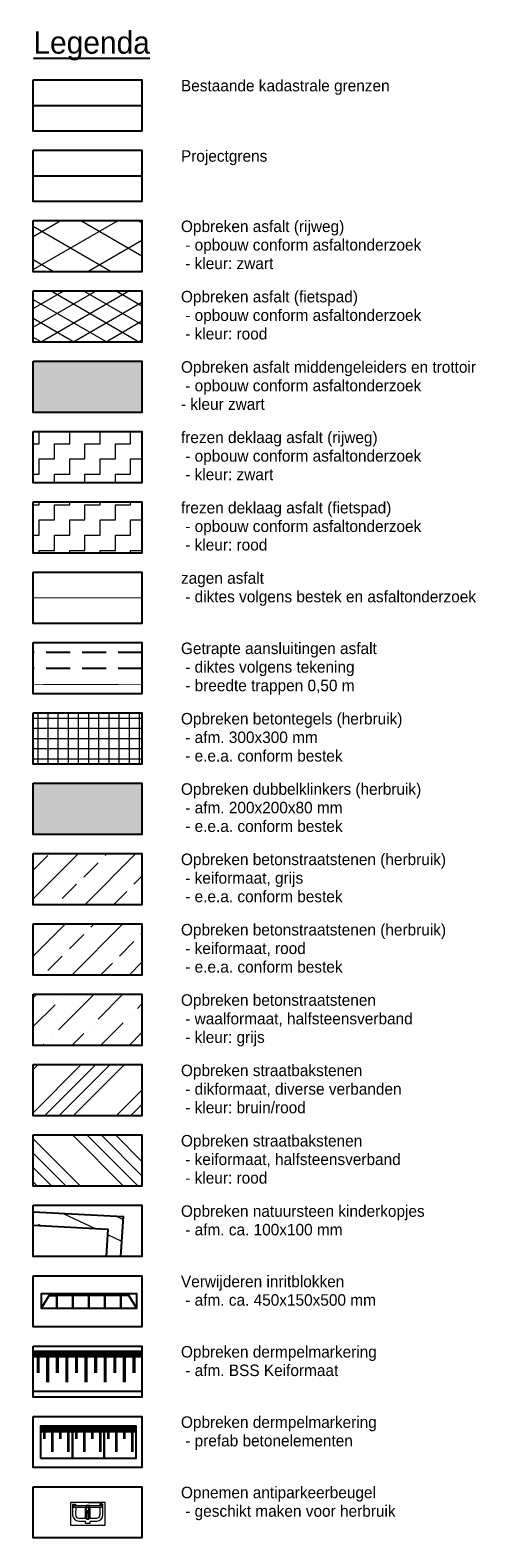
# Model space of a CAD drawing. Header units: metres. Extents: x 136326 to 137932, y 453212 to 454725.
# Tile 92 of 92: x 137918 to 137932, y 454678 to 454725. Entities that reach past the tile are written whole.
import ezdxf
from ezdxf.enums import TextEntityAlignment as Align

# ---------------------------------------------------------------- set-up
doc = ezdxf.new("R2010")
doc.units = ezdxf.units.M
doc.linetypes.add('CENTER__G5', pattern=[2.4, 1.5, -0.3, 0.3, -0.3])
doc.linetypes.add('HIDDEN__G5', pattern=[1.125, 0.75, -0.375])
for name, color, linetype in [('-DR-alg-legenda @ 0.2', 2, 'Continuous'), ('-DR-alg-perceelsgrens', 211, 'Continuous'), ('-DR-alg-projectgrens 1-200', 3, 'PROJECTGRENS_1-200'), ('-DR-alg-txt-Legenda @ 0.2', 2, 'Continuous'), ('-DR-nw-vh-scheiding verhardingen', 1, 'Continuous'), ('-DR-v-vh-asfalt frezen aansluiting', 1, 'HIDDEN__G5'), ('-DR-v-vh-asfalt zagen', 10, 'CENTER__G5'), ('-DR-v-vh-band inritband 450x150x500mm', 2, 'Continuous'), ('-DR-v-vh-prefabelementen drempelmarkering', 5, 'Continuous')]:
    doc.layers.add(name, color=color, linetype=linetype)
for name, color, linetype, lineweight in [('-DR-bs-inr-parkeerbeugel', 253, 'Continuous', 9), ('-DR-nw-mk-taludmarkering', 252, 'Continuous', 0), ('-DR-v-vh-arc-asfalt frezen-rood', 11, 'Continuous', 9), ('-DR-v-vh-arc-asfalt opbreken', 252, 'Continuous', 9), ('-DR-v-vh-arc-asfalt opbreken middengeleiders', 252, 'Continuous', 9), ('-DR-v-vh-arc-asfalt-teervrij', 252, 'Continuous', 9), ('-DR-v-vh-arc-bss grijs keiformaat', 252, 'Continuous', 9), ('-DR-v-vh-arc-bss grijs waalformaat', 252, 'Continuous', 9), ('-DR-v-vh-arc-bss rood', 23, 'Continuous', 9), ('-DR-v-vh-arc-dubbelklinkers', 254, 'Continuous', 9), ('-DR-v-vh-arc-kinderkopjes 100x100 mm', 252, 'Continuous', 9), ('-DR-v-vh-arc-sbs df bruinrood', 252, 'Continuous', 9), ('-DR-v-vh-arc-sbs kf rood', 13, 'Continuous', 9), ('-DR-v-vh-arc-tegels', 252, 'Continuous', 9)]:
    doc.layers.add(name, color=color, linetype=linetype, lineweight=lineweight)
doc.layers.add('-DR-v-vh-arc-asfalt fietspad', color=7, linetype='Continuous', lineweight=9, true_color=0xdfbfc7)
doc.styles.add('Drong', font='txt', dxfattribs={"height": 1.8})
doc.styles.add('eurostile', font='txt')
doc.linetypes.add('PROJECTGRENS_1-200', pattern='A,0.32,-0.13,[133,ltypeshp.shx,S=0.13,R=0,X=-0.13,Y=0],-0.13,1.27', length=1.85)
pattern_1 = [(360, (0.43244, -2.20176), (0.47625, 0.47625), [0.47625, -0.47625]), (90, (0.9087, -2.20176), (-0.47625, 0.47625), [0.47625, -0.47625])]
pattern_2 = [(45, (137186.7469, 454718.8803), (-0.8980256, 0.8980256), []), (45, (137187.6449, 454718.8803), (-0.8980256, 0.8980256), [0.635, -0.3175])]

# ---------------------------------------------------------------- blocks, each defined once
blk = doc.blocks.new('Legenda - koptekst')
at = {"style": 'Drong'}
blk.add_text('%%ULegenda', height=3.5, dxfattribs=at).set_placement((0, 2.9))
blk = doc.blocks.new('Legenda')
blk.add_lwpolyline([(0, -3), (17, -3), (17, -11), (0, -11)], close=True)
at = {"style": 'eurostile'}
for tag, p in [('OMSCHRIJVING1', (23.1, -3)), ('OMSCHRIJVING2', (23.1, -5.9)), ('OMSCHRIJVING3', (23.1, -8.8))]:
    blk.add_attdef(tag, text='', height=1.8, dxfattribs=at).set_placement(p, align=Align.TOP_LEFT)
blk = doc.blocks.new('*U96')
for points in [[(1.01, 2.825), (0.578, 2.979), (0.409, 2.509), (0.841, 2.354)], [(0.841, 2.354), (0.409, 2.509), (0.241, 2.038), (0.673, 1.883)], [(0.456, 2.492), (0.288, 2.021)], [(1.01, 2.825), (0.541, 2.727), (0.456, 2.492)], [(0.673, 1.883), (0.241, 2.038), (0.073, 1.567), (0.505, 1.413)], [(0.288, 2.021), (0.12, 1.55)], [(0.505, 1.413), (0.073, 1.567), (-0.095, 1.096), (0.337, 0.942)], [(0.12, 1.55), (-0.048, 1.079)], [(0.337, 0.942), (-0.095, 1.096), (-0.264, 0.625), (0.168, 0.471)], [(-0.048, 1.079), (-0.217, 0.608)], [(0.168, 0.471), (-0.264, 0.625), (-0.432, 0.154), (0, 0)], [(0, 0), (-0.301, 0.373), (-0.217, 0.608)]]:
    blk.add_lwpolyline(points)
blk = doc.blocks.new('*U99')
at = {"ltscale": 4}
for p, q in [((0, 0), (-0.669, -0.239)), ((0.363, -1.017), (0, 0)), ((-0.669, -0.239), (-0.305, -1.256)), ((-0.463, -0.442), (-0.394, -0.635)), ((-0.374, -0.41), (-0.302, -0.61)), ((-0.03, -0.08), (-0.345, -0.192)), ((-0.089, -0.202), (-0.313, -0.282)), ((-0.108, -0.13), (-0.063, -0.114)), ((-0.108, -0.13), (-0.107, -0.133)), ((-0.062, -0.117), (-0.107, -0.133)), ((-0.107, -0.133), (-0.104, -0.139)), ((-0.105, -0.157), (0.025, -0.522)), ((-0.096, -0.119), (-0.101, -0.121)), ((-0.101, -0.121), (-0.099, -0.127)), ((-0.098, -0.13), (-0.098, -0.131)), ((-0.09, -0.117), (-0.096, -0.119)), ((-0.092, -0.129), (-0.093, -0.129)), ((-0.088, -0.123), (-0.09, -0.117)), ((-0.086, -0.127), (-0.087, -0.126)), ((0.06, -0.494), (-0.065, -0.143)), ((-0.063, -0.114), (-0.046, -0.108)), ((-0.063, -0.114), (-0.062, -0.117)), ((-0.062, -0.117), (-0.045, -0.111)), ((-0.047, -0.158), (-0.058, -0.162)), ((-0.057, -0.165), (-0.046, -0.161)), ((0.002, -0.169), (-0.049, -0.187)), ((-0.031, -0.152), (-0.047, -0.158)), ((-0.047, -0.158), (-0.046, -0.161)), ((-0.046, -0.108), (-0.045, -0.111)), ((-0.046, -0.161), (-0.03, -0.155)), ((-0.045, -0.111), (-0.031, -0.152)), ((-0.031, -0.152), (-0.03, -0.155)), ((-0.03, -0.08), (0.002, -0.169)), ((0.182, -0.509), (0.037, -0.104)), ((-0.46, -0.658), (-0.394, -0.635)), ((-0.46, -0.658), (-0.41, -0.8)), ((-0.41, -0.8), (-0.344, -0.776)), ((-0.344, -0.776), (-0.275, -0.969)), ((-0.149, -0.592), (-0.322, -0.654)), ((-0.322, -0.654), (-0.3, -0.715)), ((-0.321, -0.65), (-0.148, -0.589)), ((-0.302, -0.61), (0.016, -0.496)), ((-0.3, -0.715), (-0.127, -0.653)), ((-0.124, -0.655), (-0.297, -0.717)), ((0.061, -0.623), (-0.257, -0.737)), ((-0.257, -0.737), (-0.185, -0.937)), ((-0.215, -0.608), (-0.212, -0.607)), ((-0.215, -0.608), (-0.214, -0.611)), ((-0.214, -0.611), (-0.211, -0.61)), ((-0.212, -0.607), (0.02, -0.524)), ((-0.212, -0.607), (-0.211, -0.61)), ((-0.211, -0.61), (0.021, -0.527)), ((-0.189, -0.68), (-0.186, -0.679)), ((-0.189, -0.68), (-0.188, -0.683)), ((-0.188, -0.683), (-0.185, -0.682)), ((-0.186, -0.679), (0.046, -0.596)), ((-0.186, -0.601), (-0.185, -0.602)), ((-0.186, -0.679), (-0.185, -0.682)), ((-0.185, -0.682), (0.047, -0.599)), ((-0.161, -0.592), (-0.151, -0.588)), ((-0.161, -0.592), (-0.16, -0.593)), ((-0.161, -0.592), (-0.161, -0.593)), ((-0.161, -0.669), (-0.161, -0.67)), ((-0.143, -0.575), (-0.154, -0.579)), ((-0.154, -0.579), (-0.152, -0.585)), ((-0.151, -0.588), (-0.15, -0.589)), ((-0.149, -0.592), (-0.127, -0.653)), ((-0.148, -0.589), (-0.134, -0.584)), ((-0.147, -0.592), (-0.125, -0.584)), ((-0.133, -0.586), (-0.147, -0.591)), ((-0.147, -0.591), (-0.125, -0.653)), ((-0.14, -0.581), (-0.143, -0.575)), ((-0.139, -0.584), (-0.076, -0.561)), ((-0.139, -0.585), (-0.139, -0.584)), ((-0.138, -0.588), (-0.138, -0.588)), ((-0.137, -0.66), (-0.136, -0.661)), ((-0.136, -0.661), (-0.126, -0.658)), ((-0.136, -0.66), (-0.136, -0.661)), ((-0.134, -0.584), (-0.128, -0.582)), ((-0.134, -0.584), (-0.133, -0.586)), ((-0.133, -0.586), (-0.127, -0.584)), ((-0.127, -0.584), (-0.128, -0.582)), ((-0.126, -0.656), (-0.126, -0.658)), ((-0.125, -0.584), (-0.103, -0.645)), ((-0.124, -0.584), (-0.125, -0.584)), ((-0.125, -0.652), (-0.103, -0.645)), ((-0.125, -0.653), (-0.111, -0.648)), ((-0.125, -0.661), (-0.123, -0.667)), ((-0.103, -0.644), (-0.124, -0.584)), ((-0.124, -0.655), (-0.11, -0.651)), ((-0.111, -0.663), (-0.123, -0.667)), ((-0.122, -0.589), (-0.079, -0.573)), ((-0.076, -0.584), (-0.122, -0.591)), ((-0.12, -0.595), (-0.074, -0.588)), ((-0.116, -0.649), (-0.116, -0.649)), ((-0.115, -0.654), (-0.051, -0.631)), ((-0.115, -0.654), (-0.115, -0.652)), ((-0.111, -0.663), (-0.114, -0.657)), ((-0.105, -0.646), (-0.111, -0.648)), ((-0.111, -0.648), (-0.11, -0.651)), ((-0.11, -0.651), (-0.104, -0.648)), ((-0.066, -0.609), (-0.107, -0.633)), ((-0.105, -0.637), (-0.065, -0.614)), ((-0.104, -0.648), (-0.105, -0.646)), ((-0.104, -0.639), (-0.06, -0.624)), ((-0.103, -0.645), (-0.103, -0.644)), ((-0.079, -0.573), (-0.075, -0.583)), ((-0.051, -0.631), (-0.076, -0.561)), ((-0.075, -0.572), (-0.057, -0.622)), ((-0.074, -0.588), (-0.066, -0.609)), ((-0.064, -0.614), (-0.06, -0.624)), ((0.167, -0.917), (-0.058, -0.998)), ((0.02, -0.524), (0.064, -0.508)), ((0.021, -0.527), (0.02, -0.524)), ((0.021, -0.527), (0.046, -0.596)), ((0.046, -0.497), (0.04, -0.5)), ((0.044, -0.511), (0.05, -0.509)), ((0.054, -0.495), (0.046, -0.497)), ((0.047, -0.599), (0.046, -0.596)), ((0.047, -0.599), (0.091, -0.583)), ((0.05, -0.509), (0.058, -0.506)), ((0.052, -0.597), (0.183, -0.963)), ((0.069, -0.515), (0.09, -0.575)), ((0.08, -0.592), (0.073, -0.594)), ((0.077, -0.605), (0.084, -0.603)), ((0.102, -0.571), (0.08, -0.511)), ((0.088, -0.589), (0.08, -0.592)), ((0.084, -0.603), (0.092, -0.6)), ((0.223, -0.948), (0.097, -0.597)), ((0.182, -0.509), (0.326, -0.913)), ((0.258, -0.885), (0.207, -0.903)), ((0.215, -0.926), (0.225, -0.922)), ((0.226, -0.925), (0.216, -0.928)), ((0.225, -0.922), (0.242, -0.916)), ((0.226, -0.925), (0.225, -0.922)), ((0.243, -0.919), (0.226, -0.925)), ((0.243, -0.919), (0.242, -0.916)), ((0.258, -0.96), (0.243, -0.919)), ((0.29, -0.974), (0.258, -0.885)), ((-0.305, -1.256), (0.363, -1.017)), ((-0.026, -1.087), (0.29, -0.974)), ((0.197, -0.982), (0.195, -0.976)), ((0.241, -0.966), (0.197, -0.982)), ((0.198, -0.985), (0.197, -0.982)), ((0.198, -0.985), (0.242, -0.969)), ((0.205, -0.979), (0.205, -0.977)), ((0.209, -0.988), (0.206, -0.982)), ((0.214, -0.986), (0.209, -0.988)), ((0.211, -0.976), (0.21, -0.976)), ((0.22, -0.984), (0.214, -0.986)), ((0.216, -0.973), (0.217, -0.975)), ((0.218, -0.978), (0.22, -0.984)), ((0.241, -0.966), (0.258, -0.96)), ((0.242, -0.969), (0.241, -0.966)), ((0.242, -0.969), (0.259, -0.963)), ((0.259, -0.963), (0.258, -0.96))]:
    blk.add_line(p, q, dxfattribs=at)
at = {"ltscale": 4, "flags": 128}
for points in [[(-0.093, -0.129), (-0.093, -0.129), (-0.095, -0.13), (-0.097, -0.131), (-0.1, -0.133), (-0.102, -0.135), (-0.103, -0.137), (-0.105, -0.14), (-0.106, -0.142), (-0.106, -0.145), (-0.107, -0.148), (-0.107, -0.15), (-0.106, -0.153), (-0.105, -0.157)], [(-0.093, -0.129), (-0.093, -0.129), (-0.09, -0.128), (-0.087, -0.127), (-0.084, -0.127), (-0.082, -0.128), (-0.079, -0.128), (-0.076, -0.129), (-0.074, -0.131), (-0.072, -0.132), (-0.07, -0.134), (-0.068, -0.137), (-0.067, -0.139), (-0.065, -0.143)], [(-0.085, -0.127), (-0.086, -0.127), (-0.087, -0.127), (-0.089, -0.128), (-0.091, -0.128), (-0.092, -0.129)], [(-0.086, -0.127), (-0.086, -0.127), (-0.085, -0.127)], [(-0.322, -0.654), (-0.322, -0.653), (-0.322, -0.653), (-0.322, -0.652), (-0.322, -0.652), (-0.322, -0.651), (-0.321, -0.651), (-0.321, -0.651), (-0.321, -0.65)], [(-0.297, -0.717), (-0.297, -0.717), (-0.298, -0.717), (-0.298, -0.717), (-0.299, -0.717), (-0.299, -0.717), (-0.299, -0.716), (-0.3, -0.716), (-0.3, -0.715)], [(-0.159, -0.593), (-0.159, -0.593), (-0.161, -0.592)], [(-0.148, -0.589), (-0.148, -0.589), (-0.148, -0.589), (-0.149, -0.589), (-0.149, -0.59), (-0.149, -0.59), (-0.149, -0.591), (-0.149, -0.592), (-0.149, -0.592)], [(-0.136, -0.661), (-0.135, -0.66), (-0.135, -0.659)], [(-0.127, -0.653), (-0.127, -0.654), (-0.126, -0.654), (-0.126, -0.655), (-0.126, -0.655), (-0.125, -0.655), (-0.125, -0.655), (-0.124, -0.655), (-0.124, -0.655)], [(-0.078, -0.57), (-0.078, -0.571), (-0.078, -0.572), (-0.079, -0.573)], [(-0.076, -0.561), (-0.077, -0.563), (-0.078, -0.565), (-0.078, -0.567), (-0.078, -0.568), (-0.078, -0.57)], [(-0.075, -0.572), (-0.076, -0.57), (-0.076, -0.568), (-0.076, -0.566), (-0.076, -0.564), (-0.076, -0.561)], [(-0.075, -0.583), (-0.075, -0.583), (-0.075, -0.583), (-0.075, -0.583), (-0.076, -0.584), (-0.076, -0.584)], [(-0.065, -0.614), (-0.065, -0.614), (-0.065, -0.614), (-0.065, -0.613), (-0.064, -0.613), (-0.064, -0.614), (-0.064, -0.614)], [(-0.06, -0.624), (-0.06, -0.624), (-0.059, -0.625), (-0.058, -0.626)], [(-0.058, -0.626), (-0.057, -0.627), (-0.056, -0.628), (-0.055, -0.629), (-0.053, -0.63), (-0.051, -0.631)], [(-0.051, -0.631), (-0.053, -0.629), (-0.054, -0.627), (-0.056, -0.626), (-0.057, -0.624), (-0.057, -0.622)], [(0.044, -0.511), (0.043, -0.511), (0.042, -0.511), (0.04, -0.511), (0.039, -0.511), (0.038, -0.51), (0.037, -0.508), (0.036, -0.507), (0.036, -0.506), (0.036, -0.504), (0.036, -0.503), (0.037, -0.501), (0.038, -0.5), (0.04, -0.5), (0.04, -0.5)], [(0.08, -0.511), (0.08, -0.509), (0.078, -0.507), (0.077, -0.505), (0.075, -0.502), (0.074, -0.5), (0.072, -0.498), (0.07, -0.497), (0.067, -0.496), (0.065, -0.495), (0.063, -0.494), (0.06, -0.494), (0.058, -0.494), (0.056, -0.494), (0.054, -0.495)], [(0.058, -0.506), (0.059, -0.506), (0.059, -0.506), (0.06, -0.506), (0.061, -0.506), (0.062, -0.507), (0.064, -0.507), (0.065, -0.508), (0.066, -0.51), (0.067, -0.511), (0.068, -0.513), (0.069, -0.514), (0.069, -0.515)], [(0.09, -0.575), (0.091, -0.576), (0.091, -0.578), (0.091, -0.58), (0.091, -0.582), (0.091, -0.583), (0.091, -0.585), (0.091, -0.586), (0.09, -0.587), (0.089, -0.588), (0.089, -0.588), (0.088, -0.589), (0.088, -0.589)], [(0.092, -0.6), (0.093, -0.599), (0.095, -0.598), (0.097, -0.597), (0.099, -0.595), (0.1, -0.594), (0.101, -0.592), (0.102, -0.589), (0.103, -0.587), (0.103, -0.585), (0.103, -0.582), (0.103, -0.579), (0.103, -0.577), (0.102, -0.574), (0.102, -0.571)], [(0.21, -0.976), (0.21, -0.976), (0.208, -0.977), (0.205, -0.977), (0.202, -0.977), (0.199, -0.977), (0.197, -0.976), (0.194, -0.975), (0.192, -0.974), (0.189, -0.972), (0.187, -0.97), (0.186, -0.968), (0.184, -0.966), (0.183, -0.963)], [(0.21, -0.976), (0.21, -0.976), (0.213, -0.975), (0.215, -0.974), (0.217, -0.972), (0.219, -0.97), (0.221, -0.968), (0.222, -0.965), (0.223, -0.963), (0.224, -0.96), (0.224, -0.957), (0.224, -0.954), (0.224, -0.952), (0.223, -0.948)]]:
    blk.add_lwpolyline(points, dxfattribs=at)
at = {"ltscale": 4}
for centre in [(-0.052, -0.137), (0.237, -0.944)]:
    blk.add_circle(centre, 0.00492, dxfattribs=at)
for centre, radius, start, end in [((-0.28, -0.376), 0.195, 109.6644, 199.6644), ((-0.28, -0.376), 0.1, 109.6644, 199.6644), ((-0.091, -0.903), 0.1, 199.6644, 289.6644), ((0.075, -0.6), 0.006, 109.6644, 289.6644), ((-0.091, -0.903), 0.195, 199.6644, 289.6644)]:
    blk.add_arc(centre, radius, start, end, dxfattribs=at)
blk = doc.blocks.new('*U148')
at = {"layer": '-DR-nw-mk-taludmarkering', "flags": 128}
for points, const_width in [([(0, -0.1), (3.4, -0.1)], 0.2), ([(0.15, -0.681), (0.15, -0.2)], 0.1), ([(0.45, -0.968), (0.45, -0.2)], 0.1), ([(0.75, -0.681), (0.75, -0.2)], 0.1), ([(1.05, -0.968), (1.05, -0.2)], 0.1), ([(1.35, -0.681), (1.35, -0.2)], 0.1), ([(1.65, -0.968), (1.65, -0.2)], 0.1), ([(1.95, -0.681), (1.95, -0.2)], 0.1), ([(2.25, -0.968), (2.25, -0.2)], 0.1), ([(2.55, -0.681), (2.55, -0.2)], 0.1), ([(2.85, -0.968), (2.85, -0.2)], 0.1), ([(3.15, -0.681), (3.15, -0.2)], 0.1)]:
    blk.add_lwpolyline(points, dxfattribs=dict(at, const_width=const_width))
at = {"layer": '-DR-nw-vh-scheiding verhardingen', "linetype": 'ByBlock', "flags": 128}
for points in [[(0, 0), (3.4, 0)], [(0.026, -1.245), (3.4, -1.245)]]:
    blk.add_lwpolyline(points, dxfattribs=at)
blk = doc.blocks.new('*U149')
at = {"layer": '-DR-nw-mk-taludmarkering', "flags": 128}
for points, const_width in [([(0, -0.1), (1, -0.1)], 0.2), ([(1, -0.1), (2, -0.1)], 0.2), ([(2, -0.1), (3, -0.1)], 0.2), ([(0.125, -0.4), (0.125, -0.2)], 0.083), ([(0.374, -0.8), (0.374, -0.2)], 0.083), ([(0.623, -0.4), (0.623, -0.2)], 0.083), ([(0.872, -0.8), (0.872, -0.2)], 0.083), ([(1.125, -0.4), (1.125, -0.2)], 0.083), ([(1.374, -0.8), (1.374, -0.2)], 0.083), ([(1.623, -0.4), (1.623, -0.2)], 0.083), ([(1.872, -0.8), (1.872, -0.2)], 0.083), ([(2.125, -0.4), (2.125, -0.2)], 0.083), ([(2.374, -0.8), (2.374, -0.2)], 0.083), ([(2.623, -0.4), (2.623, -0.2)], 0.083), ([(2.872, -0.8), (2.872, -0.2)], 0.083)]:
    blk.add_lwpolyline(points, dxfattribs=dict(at, const_width=const_width))
for points in [[(0, -1), (1, -1), (1, 0), (0, 0)], [(1, -1), (2, -1), (2, 0), (1, 0)], [(2, -1), (3, -1), (3, 0), (2, 0)]]:
    blk.add_lwpolyline(points, close=True)

msp = doc.modelspace()

# ---------------------------------------------------------------- hatches: boundary and pattern name
at = {"layer": '-DR-v-vh-arc-asfalt fietspad', "transparency": 33554687}
h = msp.add_hatch(dxfattribs=at)
h.set_pattern_fill('AVH-ASFALT', color=256, scale=0.51, angle=90, pattern_type=2)
h.set_pattern_definition([(150, (0.43244, -0.0024), (-0.255, -0.44167295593), []), (210, (0.43244, -0.0024), (0.255, -0.44167295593), [])])
h.paths.add_polyline_path([(137917.96, 454716.554), (137921.36, 454716.554), (137921.36, 454714.954), (137917.96, 454714.954)])
at = {"layer": '-DR-v-vh-arc-asfalt frezen-rood'}
h = msp.add_hatch(dxfattribs=at)
h.set_pattern_fill('ZIGZAG', color=256, scale=0.15)
h.set_pattern_definition(pattern_1)
h.paths.add_polyline_path([(137917.96, 454709.956), (137921.36, 454709.956), (137921.36, 454708.356), (137917.96, 454708.356)])
at = {"layer": '-DR-v-vh-arc-asfalt opbreken'}
h = msp.add_hatch(dxfattribs=at)
h.set_pattern_fill('AVH-ASFALT_LAAG1-D', color=256, scale=30, angle=90, pattern_type=2)
h.set_pattern_definition([(150, (0.4324, -0.0024), (-0.45, -0.7794228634), []), (210, (0.4324, -0.0024), (0.45, -0.7794228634), [])])
h.paths.add_polyline_path([(137917.96, 454718.753), (137921.36, 454718.753), (137921.36, 454717.154), (137917.96, 454717.154)])
at = {"layer": '-DR-v-vh-arc-asfalt opbreken middengeleiders'}
h = msp.add_hatch(color=256, dxfattribs=at)
h.dxf.hatch_style = 1
h.paths.add_polyline_path([(137917.96, 454714.354), (137921.36, 454714.354), (137921.36, 454712.755), (137917.96, 454712.755)])
at = {"layer": '-DR-v-vh-arc-asfalt-teervrij'}
h = msp.add_hatch(dxfattribs=at)
h.set_pattern_fill('ZIGZAG', color=256, scale=0.15)
h.set_pattern_definition(pattern_1)
h.paths.add_polyline_path([(137917.96, 454712.155), (137921.36, 454712.155), (137921.36, 454710.556), (137917.96, 454710.556)])
at = {"layer": '-DR-v-vh-arc-bss grijs keiformaat'}
h = msp.add_hatch(dxfattribs=at)
h.set_pattern_fill('ANSI33', color=256, scale=0.2, angle=-70.3356)
h.set_pattern_definition(pattern_2)
h.paths.add_polyline_path([(137917.96, 454698.959), (137921.36, 454698.959), (137921.36, 454697.359), (137917.96, 454697.359)])
at = {"layer": '-DR-v-vh-arc-bss grijs waalformaat'}
h = msp.add_hatch(dxfattribs=at)
h.set_pattern_fill('ANSI36', color=256, scale=0.2, angle=-70.3356)
h.set_pattern_definition([(45, (137186.7469, 454716.68096), (0.3367596, 1.2347852), [1.5875, -0.3175, 0, -0.3175])])
h.paths.add_polyline_path([(137917.96, 454694.56), (137921.36, 454694.56), (137921.36, 454692.961), (137917.96, 454692.961)])
at = {"layer": '-DR-v-vh-arc-bss rood'}
h = msp.add_hatch(dxfattribs=at)
h.set_pattern_fill('ANSI33', color=256, scale=0.2, angle=-70.3356)
h.set_pattern_definition(pattern_2)
h.paths.add_polyline_path([(137917.96, 454696.759), (137921.36, 454696.759), (137921.36, 454695.16), (137917.96, 454695.16)])
at = {"layer": '-DR-v-vh-arc-dubbelklinkers'}
h = msp.add_hatch(color=256, dxfattribs=at)
h.dxf.hatch_style = 1
h.paths.add_polyline_path([(137917.96, 454701.158), (137921.36, 454701.158), (137921.36, 454699.559), (137917.96, 454699.559)])
at = {"layer": '-DR-v-vh-arc-kinderkopjes 100x100 mm'}
h = msp.add_hatch(dxfattribs=at)
h.set_pattern_fill('ANSI33', color=256, scale=0.2, angle=-70.3356)
h.set_pattern_definition([(334.66437465, (-335887.9973, 430559.524), (0.5434582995, 1.1478471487), []), (334.66437465, (-335887.6951, 430558.6783), (0.5434582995, 1.1478471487), [0.635, -0.3175])])
h.paths.add_polyline_path([(137917.96, 454686.362), (137920.69, 454686.362), (137920.774, 454687.611), (137917.96, 454687.756)])
h.paths.add_polyline_path([(137917.96, 454686.362), (137920.237, 454686.362), (137920.294, 454687.212), (137917.96, 454687.337)])
at = {"layer": '-DR-v-vh-arc-sbs df bruinrood'}
h = msp.add_hatch(dxfattribs=at)
h.set_pattern_fill('ANSI34', color=256, scale=0.1, angle=-70.3356)
h.set_pattern_definition([(45, (137186.7469, 454716.681), (-1.3470384, 1.3470384), []), (45, (137187.1959, 454716.681), (-1.3470384, 1.3470384), []), (45, (137187.6449, 454716.681), (-1.3470384, 1.3470384), []), (45, (137188.094, 454716.681), (-1.3470384, 1.3470384), [])])
h.paths.add_polyline_path([(137917.96, 454692.361), (137921.36, 454692.361), (137921.36, 454690.761), (137917.96, 454690.761)])
at = {"layer": '-DR-v-vh-arc-sbs kf rood'}
h = msp.add_hatch(dxfattribs=at)
h.set_pattern_fill('ANSI34', color=256, scale=0.1, angle=270)
h.paths.add_polyline_path([(137917.96, 454690.161), (137921.36, 454690.161), (137921.36, 454688.562), (137917.96, 454688.562)])
at = {"layer": '-DR-v-vh-arc-tegels'}
h = msp.add_hatch(dxfattribs=at)
h.set_pattern_fill('ANSI37', color=256, scale=0.1, angle=45)
h.set_pattern_definition([(90, (1254.6775, 703.5958), (-0.3175, 1e-12), []), (180, (1254.6775, 703.5958), (-1e-12, -0.3175), [])])
h.paths.add_polyline_path([(137917.96, 454703.357), (137921.36, 454703.357), (137921.36, 454701.758), (137917.96, 454701.758)])

# ---------------------------------------------------------------- linework, layer by layer
at = {"layer": '-DR-alg-perceelsgrens', "color": 211, "flags": 128}
msp.add_lwpolyline([(137917.96, 454722.352), (137921.36, 454722.352)], dxfattribs=at)
at = {"layer": '-DR-alg-projectgrens 1-200', "ltscale": 0.5, "flags": 128}
msp.add_lwpolyline([(137917.96, 454720.153), (137921.36, 454720.153)], dxfattribs=at)
at = {"layer": '-DR-nw-vh-scheiding verhardingen'}
for points in [[(137917.96, 454687.756), (137920.774, 454687.611), (137920.69, 454686.362)], [(137917.96, 454687.337), (137920.294, 454687.212), (137920.237, 454686.362)]]:
    msp.add_lwpolyline(points, dxfattribs=at)
at = {"layer": '-DR-v-vh-asfalt frezen aansluiting', "flags": 128}
for points in [[(137921.362, 454705.243), (137917.962, 454705.249)], [(137921.361, 454704.743), (137917.961, 454704.749)]]:
    msp.add_lwpolyline(points, dxfattribs=at)
at = {"layer": '-DR-v-vh-asfalt zagen', "const_width": 0.025, "flags": 128}
for points in [[(137921.36, 454706.956), (137917.96, 454706.956)], [(137921.36, 454704.243), (137917.96, 454704.249)]]:
    msp.add_lwpolyline(points, dxfattribs=at)
at = {"layer": '-DR-v-vh-band inritband 450x150x500mm', "flags": 128}
msp.add_lwpolyline([(137921.201, 454684.734), (137918.201, 454684.734)], dxfattribs=at)

# ---------------------------------------------------------------- block references
at = {"layer": '-DR-alg-legenda @ 0.2'}
ref = msp.add_blockref('Legenda', (137917.96, 454723.752), dxfattribs=dict(at, xscale=0.2, yscale=0.2, zscale=0.2))
ref.add_attrib('OMSCHRIJVING1', 'Bestaande kadastrale grenzen', dxfattribs={"layer": '0', "height": 0.36, "rotation": 360, "style": 'eurostile'}).set_placement((137922.58, 454723.152), align=Align.TOP_LEFT)
ref = msp.add_blockref('Legenda', (137917.96, 454721.552), dxfattribs=dict(at, xscale=0.2, yscale=0.2, zscale=0.2))
ref.add_attrib('OMSCHRIJVING1', 'Projectgrens', dxfattribs={"layer": '0', "height": 0.36, "rotation": 360, "style": 'eurostile'}).set_placement((137922.58, 454720.952), align=Align.TOP_LEFT)
at = {"layer": '-DR-alg-txt-Legenda @ 0.2', "xscale": 0.2, "yscale": 0.2, "zscale": 0.2}
msp.add_blockref('Legenda - koptekst', (137917.962, 454723.39), dxfattribs=at)
for p, values in [((137917.96, 454719.353), {'OMSCHRIJVING1': 'Opbreken asfalt (rijweg)', 'OMSCHRIJVING2': ' - opbouw conform asfaltonderzoek ', 'OMSCHRIJVING3': ' - kleur: zwart'}), ((137917.96, 454717.154), {'OMSCHRIJVING1': 'Opbreken asfalt (fietspad)', 'OMSCHRIJVING2': ' - opbouw conform asfaltonderzoek ', 'OMSCHRIJVING3': ' - kleur: rood'}), ((137917.96, 454714.954), {'OMSCHRIJVING1': 'Opbreken asfalt middengeleiders en trottoir ', 'OMSCHRIJVING2': ' - opbouw conform asfaltonderzoek ', 'OMSCHRIJVING3': '- kleur zwart'}), ((137917.96, 454712.755), {'OMSCHRIJVING1': 'frezen deklaag asfalt (rijweg)', 'OMSCHRIJVING2': ' - opbouw conform asfaltonderzoek ', 'OMSCHRIJVING3': ' - kleur: zwart'}), ((137917.96, 454710.556), {'OMSCHRIJVING1': 'frezen deklaag asfalt (fietspad)', 'OMSCHRIJVING2': ' - opbouw conform asfaltonderzoek ', 'OMSCHRIJVING3': ' - kleur: rood'}), ((137917.96, 454706.157), {'OMSCHRIJVING1': 'Getrapte aansluitingen asfalt ', 'OMSCHRIJVING2': ' - diktes volgens tekening ', 'OMSCHRIJVING3': ' - breedte trappen 0,50 m '}), ((137917.96, 454703.957), {'OMSCHRIJVING1': 'Opbreken betontegels (herbruik)', 'OMSCHRIJVING2': ' - afm. 300x300 mm', 'OMSCHRIJVING3': ' - e.e.a. conform bestek'}), ((137917.96, 454701.758), {'OMSCHRIJVING1': 'Opbreken dubbelklinkers (herbruik)', 'OMSCHRIJVING2': ' - afm. 200x200x80 mm', 'OMSCHRIJVING3': ' - e.e.a. conform bestek'}), ((137917.96, 454699.559), {'OMSCHRIJVING1': 'Opbreken betonstraatstenen (herbruik)', 'OMSCHRIJVING2': ' - keiformaat, grijs', 'OMSCHRIJVING3': ' - e.e.a. conform bestek '}), ((137917.96, 454697.359), {'OMSCHRIJVING1': 'Opbreken betonstraatstenen (herbruik)', 'OMSCHRIJVING2': ' - keiformaat, rood', 'OMSCHRIJVING3': ' - e.e.a. conform bestek '}), ((137917.96, 454695.16), {'OMSCHRIJVING1': 'Opbreken betonstraatstenen', 'OMSCHRIJVING2': ' - waalformaat, halfsteensverband', 'OMSCHRIJVING3': ' - kleur: grijs'}), ((137917.96, 454692.961), {'OMSCHRIJVING1': 'Opbreken straatbakstenen', 'OMSCHRIJVING2': ' - dikformaat, diverse verbanden ', 'OMSCHRIJVING3': ' - kleur: bruin/rood'}), ((137917.96, 454690.761), {'OMSCHRIJVING1': 'Opbreken straatbakstenen', 'OMSCHRIJVING2': ' - keiformaat, halfsteensverband', 'OMSCHRIJVING3': ' - kleur: rood'})]:
    msp.add_blockref('Legenda', p, dxfattribs=at).add_auto_attribs(values)
at = {"layer": '-DR-alg-txt-Legenda @ 0.2'}
ref = msp.add_blockref('Legenda', (137917.96, 454708.356), dxfattribs=dict(at, xscale=0.2, yscale=0.2, zscale=0.2))
ref.add_attrib('OMSCHRIJVING1', 'zagen asfalt ', dxfattribs={"layer": '0', "height": 0.36, "rotation": 360, "style": 'eurostile'}).set_placement((137922.58, 454707.756), align=Align.TOP_LEFT)
ref.add_attrib('OMSCHRIJVING2', ' - diktes volgens bestek en asfaltonderzoek ', dxfattribs={"layer": '0', "height": 0.36, "rotation": 360, "style": 'eurostile'}).set_placement((137922.58, 454707.176), align=Align.TOP_LEFT)
ref = msp.add_blockref('Legenda', (137917.96, 454688.562), dxfattribs=dict(at, xscale=0.2, yscale=0.2, zscale=0.2))
ref.add_attrib('OMSCHRIJVING1', 'Opbreken natuursteen kinderkopjes', dxfattribs={"layer": '0', "height": 0.36, "rotation": 360, "style": 'eurostile'}).set_placement((137922.58, 454687.962), align=Align.TOP_LEFT)
ref.add_attrib('OMSCHRIJVING2', ' - afm. ca. 100x100 mm', dxfattribs={"layer": '0', "height": 0.36, "rotation": 360, "style": 'eurostile'}).set_placement((137922.58, 454687.382), align=Align.TOP_LEFT)
ref = msp.add_blockref('Legenda', (137917.96, 454686.362), dxfattribs=dict(at, xscale=0.2, yscale=0.2, zscale=0.2))
ref.add_attrib('OMSCHRIJVING1', 'Verwijderen inritblokken ', dxfattribs={"layer": '0', "height": 0.36, "rotation": 360, "style": 'eurostile'}).set_placement((137922.58, 454685.762), align=Align.TOP_LEFT)
ref.add_attrib('OMSCHRIJVING2', ' - afm. ca. 450x150x500 mm ', dxfattribs={"layer": '0', "height": 0.36, "rotation": 360, "style": 'eurostile'}).set_placement((137922.58, 454685.183), align=Align.TOP_LEFT)
ref = msp.add_blockref('Legenda', (137917.96, 454684.163), dxfattribs=dict(at, xscale=0.2, yscale=0.2, zscale=0.2))
ref.add_attrib('OMSCHRIJVING1', 'Opbreken dermpelmarkering', dxfattribs={"layer": '0', "height": 0.36, "rotation": 360, "style": 'eurostile'}).set_placement((137922.58, 454683.563), align=Align.TOP_LEFT)
ref.add_attrib('OMSCHRIJVING2', ' - afm. BSS Keiformaat', dxfattribs={"layer": '0', "height": 0.36, "rotation": 360, "style": 'eurostile'}).set_placement((137922.58, 454682.983), align=Align.TOP_LEFT)
ref = msp.add_blockref('Legenda', (137917.96, 454681.964), dxfattribs=dict(at, xscale=0.2, yscale=0.2, zscale=0.2))
ref.add_attrib('OMSCHRIJVING1', 'Opbreken dermpelmarkering', dxfattribs={"layer": '0', "height": 0.36, "rotation": 360, "style": 'eurostile'}).set_placement((137922.58, 454681.364), align=Align.TOP_LEFT)
ref.add_attrib('OMSCHRIJVING2', ' - prefab betonelementen', dxfattribs={"layer": '0', "height": 0.36, "rotation": 360, "style": 'eurostile'}).set_placement((137922.58, 454680.784), align=Align.TOP_LEFT)
ref = msp.add_blockref('Legenda', (137917.96, 454679.764), dxfattribs=dict(at, xscale=0.2, yscale=0.2, zscale=0.2))
ref.add_attrib('OMSCHRIJVING1', 'Opnemen antiparkeerbeugel ', dxfattribs={"layer": '0', "height": 0.36, "rotation": 360, "style": 'eurostile'}).set_placement((137922.58, 454679.164), align=Align.TOP_LEFT)
ref.add_attrib('OMSCHRIJVING2', ' - geschikt maken voor herbruik', dxfattribs={"layer": '0', "height": 0.36, "rotation": 360, "style": 'eurostile'}).set_placement((137922.58, 454678.584), align=Align.TOP_LEFT)
at = {"layer": '-DR-bs-inr-parkeerbeugel', "rotation": 70.33562535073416}
msp.add_blockref('*U99', (137919.125, 454678.674), dxfattribs=at)
at = {"layer": '-DR-v-vh-band inritband 450x150x500mm', "rotation": 289.6643746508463}
msp.add_blockref('*U96', (137918.201, 454684.734), dxfattribs=at)
at = {"layer": '-DR-v-vh-prefabelementen drempelmarkering'}
msp.add_blockref('*U149', (137918.182, 454681.053), dxfattribs=at)
msp.add_blockref('*U148', (137917.96, 454683.398))

doc.saveas('drawing.dxf')
